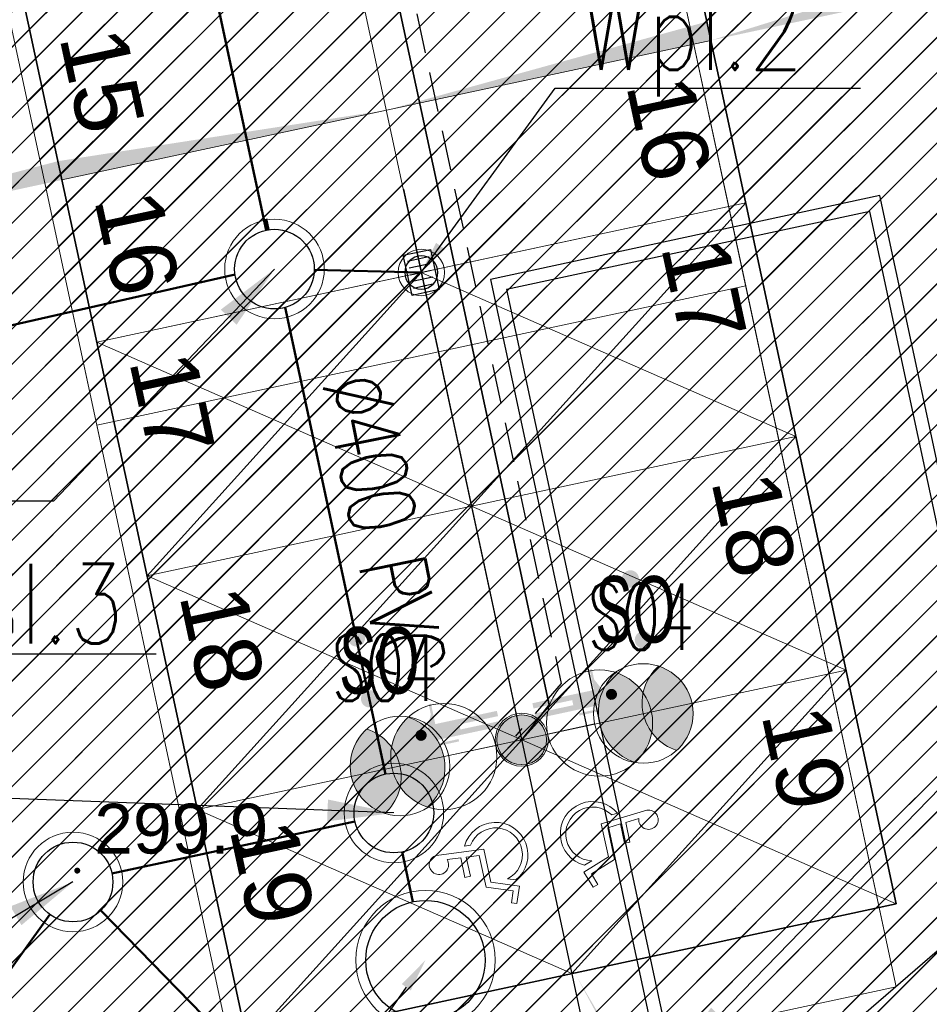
# Model space of a CAD drawing. Header units: metres. Extents: x 6567444 to 13135881, y 5574237 to 11149086.
# Tile 91 of 191: x 6567910 to 6567924, y 5574395 to 5574410. Entities that reach past the tile are written whole.
import ezdxf
from ezdxf import colors
from ezdxf.entities.mleader import LeaderData, LeaderLine
from ezdxf.enums import TextEntityAlignment as Align
from ezdxf.math import Vec2, Vec3

# ---------------------------------------------------------------- set-up
doc = ezdxf.new("R2010")
doc.units = ezdxf.units.M
doc.linetypes.add('Krawędzie ukryte xs', pattern=[0.9, 0.6, -0.3])
doc.linetypes.add('Przerywana gęsta', pattern=[90, 60, -30])
for name, color, linetype, lineweight in [('_TT_KAN_D', 96, 'Continuous', 50), ('_TT_KAN_D_II etap', 116, 'Continuous', 50), ('_TT_KAN_D_OPIS_DN', 7, 'Continuous', 30), ('_TT_KAN_D_Opis_PKT_I', 7, 'Continuous', 30), ('_TT_KAN_D_Opis_PKT_wpust', 7, 'Continuous', 30), ('_TT_KAN_D_WPUST', 7, 'Continuous', 25), ('_TT_KAN_S_Opis_PKT_Siec_I', 7, 'Continuous', 30), ('OTRN', 7, 'Continuous', 13), ('SEL_sieci_kable_nN_oswietlenie', 7, 'SEL_eNN', 35), ('SEL_sieci_oswietlenie_oprawy', 152, 'Continuous', 20)]:
    doc.layers.add(name, color=color, linetype=linetype, lineweight=lineweight)
for name, color, linetype in [('FORMA - Arch 01 - 820-G Rysunki Obrazki', 7, 'Continuous'), ('FORMA - Arch 01 - PZT 1 Strefy', 7, 'Continuous'), ('FORMA - Arch 01 - PZT-3 Zagospodarowanie', 7, 'Continuous'), ('FORMA - Arch 01 - PZT-6 Uzbrojenie - Oświeltlenia', 7, 'Continuous'), ('OTRN_O', 7, 'Continuous'), ('SEL_atrybut_bloku1', 7, 'Continuous'), ('SEL_atrybut_bloku2', 9, 'Continuous')]:
    doc.layers.add(name, color=color, linetype=linetype)
doc.styles.add('ARIAL', font='arial.ttf')
doc.styles.add('BDOT', font='arial.ttf', dxfattribs={"width": 0.9})
doc.styles.add('pzt_11-06-2015 (2)$0$RomanS', font='romans.shx')
doc.styles.add('ROMANS', font='romans.shx', dxfattribs={"width": 0.9})
doc.styles.get("Standard").update_dxf_attribs({"font": 'arial.ttf'})
doc.styles.add('STYL_AUTOMATYCZNY_10', font='arial.ttf', dxfattribs={"width": 0.8})
doc.styles.add('STYL_AUTOMATYCZNY_12', font='arial.ttf', dxfattribs={"width": 0.6})
doc.linetypes.add('SEL_eNN', pattern='A,5,["eNN",ARIAL,S=1,R=0,X=1.45,Y=0.25],5', length=10)
doc.dimstyles.new('ISO-25', dxfattribs={"dimtxt": 2.5, "dimasz": 2.5, "dimexe": 1.25, "dimexo": 0.625, "dimtad": 1, "dimtxsty": 'Standard', "dimcen": 2.5, "dimadec": 0, "dimazin": 0, "dimtfac": 1, "dimtmove": 0, "dimatfit": 3, "dimfxl": 1, "dimarcsym": 0})
pattern_1 = [(45, (0, 0), (-0.265165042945, 0.265165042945), [])]

# ---------------------------------------------------------------- blocks, each defined once
blk = doc.blocks.new('OTRN')
at = {"layer": 'OTRN', "color": 0, "const_width": 0.09}
blk.add_lwpolyline([(-0.045, 0, 1), (0.045, 0, 1)], format="xyb", close=True, dxfattribs=at)
at = {"layer": 'OTRN_O', "color": 0, "style": 'BDOT'}
blk.add_attdef('RZEDNA', (0.514, 0.515), '', height=1.5, dxfattribs=at)
blk = doc.blocks.new('_MDCP')
at = {"layer": 'OTRN', "color": 14, "xscale": 0.5, "yscale": 0.5, "zscale": 0.5}
blk.add_blockref('OTRN', (6567911.18, 5574397.031, 299.858), dxfattribs=at).add_auto_attribs({'RZEDNA': '299.9'})
blk = doc.blocks.new('tb wpust')
at = {"layer": '_TT_KAN_D_WPUST', "lineweight": 30}
for p, q in [((-0.21, 0.154), (-0.21, -0.166)), ((-0.105, 0.154), (-0.105, -0.166)), ((-0.004, 0.154), (-0.004, -0.166)), ((0.1, 0.154), (0.1, -0.166)), ((0.205, 0.154), (0.205, -0.166))]:
    blk.add_line(p, q, dxfattribs=at)
blk.add_lwpolyline([(-0.31, -0.21), (0.31, -0.21), (0.31, 0.21), (-0.31, 0.21)], close=True, dxfattribs=at)
at = {"layer": '_TT_KAN_D_WPUST', "lineweight": 18}
blk.add_circle((0, 0), 0.35, dxfattribs=at)
at = {"layer": '_TT_KAN_D_WPUST', "color": 96, "lineweight": 30}
blk.add_circle((0, 0), 0.25, dxfattribs=at)
blk = doc.blocks.new('Znak osoby niepełnospr 27[1]', base_point=(6567917.834, 5574396.709))
at = {"layer": 'FORMA - Arch 01 - PZT-3 Zagospodarowanie', "color": 7, "linetype": 'Continuous', "lineweight": 5, "flags": 128}
for points in [[(6567917.789, 5574395.64), (6567917.662, 5574395.657, 1.473184), (6567917.105, 5574396.162), (6567917.014, 5574396.15, -1.373115)], [(6567916.593, 5574396.01), (6567917.304, 5574396.104), (6567917.411, 5574395.606), (6567917.842, 5574395.549), (6567917.806, 5574395.284), (6567917.724, 5574395.295), (6567917.748, 5574395.477), (6567917.342, 5574395.531), (6567917.238, 5574396.011), (6567917.041, 5574395.985), (6567917.104, 5574395.696), (6567917.022, 5574395.678), (6567916.959, 5574395.974), (6567916.753, 5574395.947, -3.065684)]]:
    blk.add_lwpolyline(points, format="xyb", close=True, dxfattribs=at)
blk = doc.blocks.new('Znak osoby niepełnospr 27[2]', base_point=(6567918.344, 5574396.818))
at = {"layer": 'FORMA - Arch 01 - PZT-3 Zagospodarowanie', "color": 7, "linetype": 'Continuous', "lineweight": 5, "flags": 128}
for points in [[(6567918.824, 5574395.862), (6567918.933, 5574395.93, -1.473184), (6567919.233, 5574396.619), (6567919.321, 5574396.646, 1.373115)], [(6567919.763, 5574396.691), (6567919.076, 5574396.485), (6567919.183, 5574395.987), (6567918.814, 5574395.758), (6567918.955, 5574395.53), (6567919.025, 5574395.574), (6567918.928, 5574395.731), (6567919.277, 5574395.947), (6567919.173, 5574396.427), (6567919.364, 5574396.484), (6567919.426, 5574396.195), (6567919.507, 5574396.212), (6567919.444, 5574396.508), (6567919.643, 5574396.568, 3.065684)]]:
    blk.add_lwpolyline(points, format="xyb", close=True, dxfattribs=at)
blk = doc.blocks.new('Miejsca parkingowe 27[14]', base_point=(6567912.847, 5574444.948))
at = {"layer": 'FORMA - Arch 01 - PZT-3 Zagospodarowanie', "color": 7, "linetype": 'Przerywana gęsta', "lineweight": 13}
blk.add_line((6567920.727, 5574408.286), (6567915.838, 5574407.235), dxfattribs=at)
at = {"layer": 'FORMA - Arch 01 - PZT-3 Zagospodarowanie', "color": 7, "lineweight": 13, "style": 'STYL_AUTOMATYCZNY_10'}
for tag, p in [('num_start_0', (6567912.22, 5574443.634)), ('num_start_1', (6567912.746, 5574441.189)), ('num_start_2', (6567913.271, 5574438.737)), ('num_start_3', (6567913.796, 5574436.301)), ('num_start_4', (6567914.321, 5574433.848)), ('num_start_5', (6567914.847, 5574431.404)), ('num_start_6', (6567915.372, 5574428.968)), ('num_start_7', (6567915.897, 5574426.516)), ('num_start_8', (6567916.423, 5574424.071)), ('num_start_9', (6567916.948, 5574421.628)), ('num_start_10', (6567917.473, 5574419.192)), ('num_start_11', (6567917.999, 5574416.748)), ('num_start_12', (6567918.524, 5574414.295)), ('num_start_13', (6567919.049, 5574411.859)), ('num_start_14', (6567919.575, 5574409.407)), ('num_start_15', (6567920.1, 5574406.962))]:
    blk.add_attdef(tag, text='', height=1, rotation=282.1296, dxfattribs=at).set_placement(p, align=Align.MIDDLE_CENTER)
blk = doc.blocks.new('Miejsca parkingowe 27[15]', base_point=(6567903.07, 5574442.847))
at = {"layer": 'FORMA - Arch 01 - PZT-3 Zagospodarowanie', "color": 7, "linetype": 'Przerywana gęsta', "lineweight": 13}
blk.add_line((6567910.95, 5574406.184), (6567915.838, 5574407.235), dxfattribs=at)
at = {"layer": 'FORMA - Arch 01 - PZT-3 Zagospodarowanie', "color": 7, "lineweight": 13, "style": 'STYL_AUTOMATYCZNY_10'}
for tag, p in [('num_start_0', (6567904.206, 5574441.911)), ('num_start_1', (6567904.731, 5574439.467)), ('num_start_2', (6567905.256, 5574437.014)), ('num_start_3', (6567905.782, 5574434.579)), ('num_start_4', (6567906.307, 5574432.126)), ('num_start_5', (6567906.832, 5574429.682)), ('num_start_6', (6567907.357, 5574427.246)), ('num_start_7', (6567907.883, 5574424.793)), ('num_start_8', (6567908.408, 5574422.349)), ('num_start_9', (6567908.933, 5574419.905)), ('num_start_10', (6567909.459, 5574417.469)), ('num_start_11', (6567909.984, 5574415.025)), ('num_start_12', (6567910.509, 5574412.572)), ('num_start_13', (6567911.035, 5574410.137)), ('num_start_14', (6567911.56, 5574407.684)), ('num_start_15', (6567912.085, 5574405.24))]:
    blk.add_attdef(tag, text='', height=1, rotation=282.1296, dxfattribs=at).set_placement(p, align=Align.MIDDLE_CENTER)
blk = doc.blocks.new('Miejsca parkingowe 27[21]', base_point=(6567921.252, 5574405.841))
at = {"layer": 'FORMA - Arch 01 - PZT-3 Zagospodarowanie', "color": 7, "linetype": 'Przerywana gęsta', "lineweight": 13}
for p, q in [((6567922.009, 5574402.322), (6567917.12, 5574401.271)), ((6567922.765, 5574398.802), (6567917.877, 5574397.752))]:
    blk.add_line(p, q, dxfattribs=at)
at = {"layer": 'FORMA - Arch 01 - PZT-3 Zagospodarowanie', "color": 7, "lineweight": 13, "style": 'STYL_AUTOMATYCZNY_10'}
for tag, p in [('num_start_0', (6567920.625, 5574404.527)), ('num_start_1', (6567921.382, 5574400.998)), ('num_start_2', (6567922.138, 5574397.479))]:
    blk.add_attdef(tag, text='', height=1, rotation=282.1296, dxfattribs=at).set_placement(p, align=Align.MIDDLE_CENTER)
blk = doc.blocks.new('Miejsca parkingowe 27[22]', base_point=(6567911.475, 5574403.74))
at = {"layer": 'FORMA - Arch 01 - PZT-3 Zagospodarowanie', "color": 7, "linetype": 'Przerywana gęsta', "lineweight": 13}
for p, q in [((6567912.232, 5574400.221), (6567917.12, 5574401.271)), ((6567912.988, 5574396.701), (6567917.877, 5574397.752))]:
    blk.add_line(p, q, dxfattribs=at)
at = {"layer": 'FORMA - Arch 01 - PZT-3 Zagospodarowanie', "color": 7, "lineweight": 13, "style": 'STYL_AUTOMATYCZNY_10'}
for tag, p in [('num_start_0', (6567912.611, 5574402.804)), ('num_start_1', (6567913.367, 5574399.276)), ('num_start_2', (6567914.123, 5574395.756))]:
    blk.add_attdef(tag, text='', height=1, rotation=282.1296, dxfattribs=at).set_placement(p, align=Align.MIDDLE_CENTER)
blk = doc.blocks.new('PR1183 Chorzów Metalowców V09_TT')
at = {"linetype": 'Continuous', "lineweight": 13}
for points in [[(6567919.487, 5574400.302, -1), (6567919.542, 5574400.046, -1)], [(6567915.36, 5574399.415, 1), (6567915.415, 5574399.159, 1)], [(6567919.684, 5574399.384, -1), (6567919.739, 5574399.128, -1)], [(6567919.102, 5574398.193), (6567918.747, 5574398.117), (6567918.74, 5574398.152), (6567919.014, 5574398.211), (6567919.031, 5574398.271), (6567918.943, 5574398.252), (6567918.671, 5574398.193), (6567918.089, 5574398.068), (6567918.072, 5574398.147), (6567918.654, 5574398.273), (6567918.638, 5574398.349), (6567918.055, 5574398.223), (6567918.038, 5574398.302), (6567918.621, 5574398.428), (6567918.893, 5574398.486), (6567918.966, 5574398.502), (6567918.96, 5574398.53), (6567918.932, 5574398.66), (6567918.9, 5574398.809), (6567918.934, 5574398.816), (6567918.968, 5574398.662), (6567919.077, 5574398.526), (6567919.127, 5574398.291)], [(6567915.558, 5574398.497, 1), (6567915.613, 5574398.241, 1)], [(6567919.212, 5574398.518, -1), (6567919.248, 5574398.354, -1)], [(6567916.578, 5574397.651), (6567916.933, 5574397.727), (6567916.925, 5574397.762), (6567916.651, 5574397.703), (6567916.611, 5574397.751), (6567916.698, 5574397.769), (6567916.971, 5574397.828), (6567917.553, 5574397.953), (6567917.536, 5574398.032), (6567916.954, 5574397.907), (6567916.937, 5574397.983), (6567917.52, 5574398.108), (6567917.503, 5574398.187), (6567916.92, 5574398.062), (6567916.648, 5574398.004), (6567916.575, 5574397.988), (6567916.569, 5574398.016), (6567916.542, 5574398.146), (6567916.51, 5574398.295), (6567916.475, 5574398.287), (6567916.508, 5574398.133), (6567916.464, 5574397.964), (6567916.514, 5574397.73)], [(6567916.344, 5574397.902, 1), (6567916.379, 5574397.737, 1)]]:
    blk.add_hatch(color=7, dxfattribs=at).paths.add_polyline_path(points)
at = {"layer": 'FORMA - Arch 01 - PZT 1 Strefy', "linetype": 'Continuous', "lineweight": 0, "true_color": 0x69697f}
h = blk.add_hatch(dxfattribs=at)
h.set_pattern_fill('ANSI31', color=8, scale=3, style=0)
h.set_pattern_definition(pattern_1)
h.paths.add_polyline_path([(6567868.664, 5574447.184), (6567873.254, 5574448.171), (6567873.813, 5574447.81), (6567888.539, 5574450.975, -0.233884), (6567889.399, 5574450.758, -0.164402), (6567889.726, 5574450.208), (6567892.634, 5574436.678), (6567887.555, 5574435.586), (6567887.676, 5574435.026), (6567887.676, 5574435.025, -0.414102), (6567887.215, 5574434.313), (6567887.039, 5574434.275), (6567887.371, 5574432.73), (6567888.657, 5574433.007), (6567888.619, 5574433.183, -0.414214), (6567889.08, 5574433.895), (6567893.049, 5574434.749), (6567893.322, 5574433.479), (6567898.21, 5574434.53), (6567906.331, 5574396.74), (6567909.836, 5574380.434), (6567926.815, 5574389.768), (6567940.833, 5574410.263, 0.198373), (6567942.208, 5574417.794), (6567932.917, 5574461.025), (6567905.128, 5574455.052, -0.414214), (6567901.564, 5574457.355), (6567901.459, 5574457.843, -0.414214), (6567903.762, 5574461.407), (6567939.749, 5574469.141, -0.063253), (6567941.005, 5574469.249), (6567939.792, 5574475.428, -0.052799), (6567938.687, 5574475.025), (6567900.546, 5574466.853, -0.086628), (6567900.202, 5574466.839), (6567886.587, 5574463.893), (6567887.53, 5574459.452), (6567888.307, 5574455.835), (6567882.192, 5574454.521), (6567875.153, 5574453.008), (6567867.754, 5574451.418)])
h.paths.add_polyline_path([(6567903.07, 5574442.847), (6567912.847, 5574444.948), (6567923.521, 5574395.283), (6567913.745, 5574393.181)], flags=0)
h.paths.add_polyline_path([(6567925.121, 5574405.928, -0.004779), (6567925.109, 5574405.984), (6567925.133, 5574405.989)], flags=0)
h.paths.add_polyline_path([(6567932.495, 5574408.258), (6567927.607, 5574407.207), (6567918.151, 5574451.203), (6567927.928, 5574453.304), (6567936.333, 5574414.197), (6567931.445, 5574413.146)], flags=0)
at = {"layer": 'FORMA - Arch 01 - PZT 1 Strefy', "linetype": 'Continuous', "lineweight": 0, "true_color": 0x577933}
h = blk.add_hatch(dxfattribs=at)
h.set_pattern_fill('ANSI31', color=77, scale=3, style=0)
h.set_pattern_definition(pattern_1)
h.paths.add_polyline_path([(6567874.014, 5574368.787), (6567903.73, 5574375.51), (6567926.87, 5574388.23), (6567941.769, 5574410.008), (6567945.87, 5574425.68), (6567946.274, 5574437.791), (6567944.961, 5574438.318), (6567943.09, 5574447.025), (6567939.696, 5574458.048), (6567938.856, 5574457.187), (6567945.454, 5574426.488), (6567940.566, 5574425.437), (6567942.208, 5574417.794, -0.198349), (6567940.833, 5574410.263), (6567926.815, 5574389.768), (6567903.433, 5574376.914), (6567873.643, 5574370.512)])
at = {"layer": 'FORMA - Arch 01 - PZT 1 Strefy', "linetype": 'Continuous', "lineweight": 0, "true_color": 0x4b7a78}
h = blk.add_hatch(dxfattribs=at)
h.set_pattern_fill('ANSI31', color=137, scale=3, style=0)
h.set_pattern_definition(pattern_1)
h.paths.add_polyline_path([(6567921.252, 5574405.841), (6567912.847, 5574444.948), (6567903.07, 5574442.847), (6567911.475, 5574403.74)])
at = {"layer": 'FORMA - Arch 01 - PZT 1 Strefy', "linetype": 'Continuous', "lineweight": 0, "true_color": 0x5d3b71}
h = blk.add_hatch(dxfattribs=at)
h.set_pattern_fill('ANSI31', color=197, scale=3, style=0)
h.set_pattern_definition(pattern_1)
h.paths.add_polyline_path([(6567913.745, 5574393.181), (6567923.521, 5574395.283), (6567921.252, 5574405.841), (6567911.475, 5574403.74)])
at = {"layer": 'FORMA - Arch 01 - PZT-3 Zagospodarowanie', "linetype": 'Continuous', "lineweight": 5}
for points in [[(6567923.844, 5574409.251), (6567920.727, 5574408.286), (6567923.904, 5574408.968)], [(6567920.665, 5574408.568), (6567915.838, 5574407.235), (6567920.726, 5574408.285)], [(6567910.889, 5574406.467), (6567915.838, 5574407.235), (6567910.95, 5574406.184)], [(6567910.889, 5574406.467), (6567904.595, 5574404.819), (6567910.95, 5574406.184)], [(6567922.663, 5574387.485), (6567918.702, 5574394.191), (6567922.394, 5574387.337)]]:
    blk.add_hatch(color=7, dxfattribs=at).paths.add_polyline_path(points)
at = {"layer": 'FORMA - Arch 01 - PZT-6 Uzbrojenie - Oświeltlenia', "linetype": 'Continuous', "lineweight": 13}
for points in [[(6567919.586, 5574397.41, 0.57735), (6567919.295, 5574398.765, 0.57735)], [(6567916.167, 5574398.093, 0.57735), (6567916.458, 5574396.738, 0.57735)]]:
    blk.add_hatch(color=7, dxfattribs=at).paths.add_polyline_path(points)
at = {"layer": 'FORMA - Arch 01 - 820-G Rysunki Obrazki', "color": 1, "linetype": 'Krawędzie ukryte xs', "lineweight": 25}
blk.add_lwpolyline([(6567908.484, 5574441.454), (6567909.252, 5574441.315), (6567912.289, 5574427.258), (6567911.587, 5574426.86), (6567912.379, 5574426.845), (6567915.447, 5574412.623), (6567914.734, 5574412.218), (6567915.538, 5574412.203), (6567918.472, 5574398.601), (6567917.782, 5574397.808)], dxfattribs=at)
at = {"layer": 'FORMA - Arch 01 - PZT 1 Strefy', "color": 254, "linetype": 'Continuous', "lineweight": 13, "true_color": 0xd2d2ff}
for p, q in [((6567912.847, 5574444.948), (6567923.521, 5574395.283)), ((6567913.745, 5574393.181), (6567903.07, 5574442.847)), ((6567923.521, 5574395.283), (6567913.745, 5574393.181))]:
    blk.add_line(p, q, dxfattribs=at)
at = {"layer": 'FORMA - Arch 01 - PZT 1 Strefy', "color": 131, "linetype": 'Continuous', "lineweight": 13, "true_color": 0x97f4f0}
for p, q in [((6567921.252, 5574405.841), (6567912.847, 5574444.948)), ((6567903.07, 5574442.847), (6567911.475, 5574403.74)), ((6567911.475, 5574403.74), (6567921.252, 5574405.841))]:
    blk.add_line(p, q, dxfattribs=at)
at = {"layer": 'FORMA - Arch 01 - PZT 1 Strefy', "color": 191, "linetype": 'Continuous', "lineweight": 13, "true_color": 0xbb77e3}
for p, q in [((6567921.252, 5574405.841), (6567911.475, 5574403.74)), ((6567923.521, 5574395.283), (6567921.252, 5574405.841)), ((6567911.475, 5574403.74), (6567913.745, 5574393.181)), ((6567913.745, 5574393.181), (6567923.521, 5574395.283))]:
    blk.add_line(p, q, dxfattribs=at)
at = {"layer": 'FORMA - Arch 01 - PZT-3 Zagospodarowanie', "color": 7, "linetype": 'Continuous', "lineweight": 35}
for p, q in [((6567912.847, 5574444.948), (6567923.521, 5574395.283)), ((6567903.07, 5574442.847), (6567913.745, 5574393.181)), ((6567913.745, 5574393.181), (6567923.521, 5574395.283))]:
    blk.add_line(p, q, dxfattribs=at)
at = {"layer": 'FORMA - Arch 01 - PZT-3 Zagospodarowanie', "color": 7, "linetype": 'Continuous', "lineweight": 18}
for p, q in [((6567907.959, 5574443.898), (6567918.633, 5574394.232)), ((6567916.364, 5574404.791), (6567921.252, 5574405.841)), ((6567916.364, 5574404.791), (6567911.475, 5574403.74))]:
    blk.add_line(p, q, dxfattribs=at)
at = {"layer": 'FORMA - Arch 01 - PZT-3 Zagospodarowanie', "color": 8, "linetype": 'Continuous', "lineweight": 13}
for p, q in [((6567921.252, 5574405.841), (6567917.12, 5574401.271)), ((6567912.232, 5574400.221), (6567916.364, 5574404.791)), ((6567922.009, 5574402.322), (6567916.364, 5574404.791)), ((6567911.475, 5574403.74), (6567917.12, 5574401.271)), ((6567922.009, 5574402.322), (6567917.877, 5574397.752)), ((6567912.988, 5574396.701), (6567917.12, 5574401.271)), ((6567922.765, 5574398.802), (6567917.12, 5574401.271)), ((6567912.232, 5574400.221), (6567917.877, 5574397.752)), ((6567922.765, 5574398.802), (6567918.633, 5574394.232)), ((6567913.745, 5574393.181), (6567917.877, 5574397.752)), ((6567923.521, 5574395.283), (6567917.877, 5574397.752)), ((6567912.988, 5574396.701), (6567918.633, 5574394.232))]:
    blk.add_line(p, q, dxfattribs=at)
at = {"layer": 'FORMA - Arch 01 - PZT-6 Uzbrojenie - Oświeltlenia', "color": 7, "linetype": 'Continuous', "lineweight": 13}
for centre, radius in [((6567919.05, 5574398.004), 0.8), ((6567916.703, 5574397.499), 0.8), ((6567917.877, 5574397.752), 0.4), ((6567917.877, 5574397.752), 0.4)]:
    blk.add_circle(centre, radius, dxfattribs=at)
for centre, start, end in [((6567919.832, 5574398.172), 132.1296, 252.1296), ((6567915.921, 5574397.331), 312.1296, 72.1296)]:
    blk.add_arc(centre, 0.8, start, end, dxfattribs=at)
at = {"layer": 'FORMA - Arch 01 - PZT-3 Zagospodarowanie', "color": 7, "linetype": 'Przerywana gęsta', "lineweight": 15}
ref = blk.add_blockref('Miejsca parkingowe 27[14]', (6567912.847, 5574444.948), dxfattribs=at)
ref.add_attrib('num_start_15', '16', dxfattribs={"color": 7, "lineweight": 13, "height": 1, "rotation": 282.1296, "style": 'STYL_AUTOMATYCZNY_10'}).set_placement((6567920.1, 5574406.962), align=Align.MIDDLE_CENTER)
ref = blk.add_blockref('Miejsca parkingowe 27[15]', (6567903.07, 5574442.847), dxfattribs=at)
ref.add_attrib('num_start_14', '15', dxfattribs={"color": 7, "lineweight": 13, "height": 1, "rotation": 282.1296, "style": 'STYL_AUTOMATYCZNY_10'}).set_placement((6567911.56, 5574407.684), align=Align.MIDDLE_CENTER)
ref.add_attrib('num_start_15', '16', dxfattribs={"color": 7, "lineweight": 13, "height": 1, "rotation": 282.1296, "style": 'STYL_AUTOMATYCZNY_10'}).set_placement((6567912.085, 5574405.24), align=Align.MIDDLE_CENTER)
ref = blk.add_blockref('Miejsca parkingowe 27[21]', (6567921.252, 5574405.841), dxfattribs=at)
ref.add_attrib('num_start', '17', dxfattribs={"color": 7, "lineweight": 13, "height": 1, "rotation": 282.1296, "style": 'STYL_AUTOMATYCZNY_10'}).set_placement((6567920.625, 5574404.527), align=Align.MIDDLE_CENTER)
ref.add_attrib('num_start_1', '18', dxfattribs={"color": 7, "lineweight": 13, "height": 1, "rotation": 282.1296, "style": 'STYL_AUTOMATYCZNY_10'}).set_placement((6567921.382, 5574400.998), align=Align.MIDDLE_CENTER)
ref.add_attrib('num_start_2', '19', dxfattribs={"color": 7, "lineweight": 13, "height": 1, "rotation": 282.1296, "style": 'STYL_AUTOMATYCZNY_10'}).set_placement((6567922.138, 5574397.479), align=Align.MIDDLE_CENTER)
ref = blk.add_blockref('Miejsca parkingowe 27[22]', (6567911.475, 5574403.74), dxfattribs=at)
ref.add_attrib('num_start', '17', dxfattribs={"color": 7, "lineweight": 13, "height": 1, "rotation": 282.1296, "style": 'STYL_AUTOMATYCZNY_10'}).set_placement((6567912.611, 5574402.804), align=Align.MIDDLE_CENTER)
ref.add_attrib('num_start_1', '18', dxfattribs={"color": 7, "lineweight": 13, "height": 1, "rotation": 282.1296, "style": 'STYL_AUTOMATYCZNY_10'}).set_placement((6567913.367, 5574399.276), align=Align.MIDDLE_CENTER)
ref.add_attrib('num_start_2', '19', dxfattribs={"color": 7, "lineweight": 13, "height": 1, "rotation": 282.1296, "style": 'STYL_AUTOMATYCZNY_10'}).set_placement((6567914.123, 5574395.756), align=Align.MIDDLE_CENTER)
at = {"layer": 'FORMA - Arch 01 - PZT-3 Zagospodarowanie', "color": 7, "linetype": 'Continuous', "lineweight": 15}
for name, p in [('Znak osoby niepełnospr 27[2]', (6567918.344, 5574396.818)), ('Znak osoby niepełnospr 27[1]', (6567917.834, 5574396.709))]:
    blk.add_blockref(name, p, dxfattribs=at)
at = {"layer": 'FORMA - Arch 01 - 820-G Rysunki Obrazki', "color": 7, "linetype": 'Continuous', "lineweight": 13, "char_height": 1, "attachment_point": 7, "rotation": 0, "style": 'STYL_AUTOMATYCZNY_12'}
for insert in [(6567918.985, 5574399.203), (6567915.127, 5574398.433)]:
    blk.add_mtext('\\A1;{\\pql;\\fArial|b0|i0|c238|p0;\\W0.600000;SO}', dxfattribs=dict(at, insert=insert))
blk = doc.blocks.new('GE.I.6640.1.468.2024_MDCP_dodatkowe pomiary_12.03.2026')
at = {"layer": 'OTRN', "color": 14, "xscale": 0.5, "yscale": 0.5, "zscale": 0.5}
blk.add_blockref('OTRN', (6567911.18, 5574397.031, 299.858), dxfattribs=at).add_auto_attribs({'RZEDNA': '299.9'})
blk = doc.blocks.new('oprawa zewnetrzna stojaca')
for points in [[(2.625, 0, 0.267949), (2.25, 0.65, 0.57735), (2.25, -0.65, 0.267949)], [(0.375, 0, 1), (-0.375, 0, 1)]]:
    blk.add_hatch(color=256).paths.add_polyline_path(points)
blk.add_line((1.125, 0), (0.375, 0))
for centre, radius in [((1.875, 0), 0.75), ((0, 0), 0.375)]:
    blk.add_circle(centre, radius)
blk.add_arc((2.625, 0), 0.75, 120, 240)
at = {"layer": 'SEL_atrybut_bloku1', "style": 'ROMANS', "width": 0.6, "flags": 8}
blk.add_attdef('TYP', text='', height=1, dxfattribs=at).set_placement((1.873, 0.9), align=Align.CENTER)
at = {"layer": 'SEL_atrybut_bloku2', "style": 'ROMANS', "width": 0.6, "flags": 8}
for tag, p in [('OPIS1', (1.873, -1.638)), ('OPIS2', (1.873, -2.499))]:
    blk.add_attdef(tag, text='', height=0.75, dxfattribs=at).set_placement(p, align=Align.CENTER)
blk = doc.blocks.new('PT-IE-001 PZT - instal. elektr XREFF')
at = {"layer": 'SEL_sieci_kable_nN_oswietlenie', "ltscale": 0.5}
blk.add_lwpolyline([(6567914.788, 5574413.373), (6567915.314, 5574413.373), (6567918.289, 5574399.528), (6567917.877, 5574399.002)], dxfattribs=at)
at = {"layer": 'SEL_sieci_oswietlenie_oprawy'}
ref = blk.add_blockref('oprawa zewnetrzna stojaca', (6567917.876, 5574399.002), dxfattribs=dict(at, rotation=12.20053319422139))
ref.add_attrib('TYP', 'SO4', dxfattribs={"layer": 'SEL_atrybut_bloku1', "height": 1, "style": 'ROMANS', "width": 0.6, "flags": 8}).set_placement((6567919.674, 5574400.356), align=Align.CENTER)
ref = blk.add_blockref('oprawa zewnetrzna stojaca', (6567917.877, 5574399.002), dxfattribs=dict(at, rotation=192.2005331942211))
ref.add_attrib('TYP', 'SO4', dxfattribs={"layer": 'SEL_atrybut_bloku1', "height": 1, "style": 'ROMANS', "width": 0.6, "flags": 8}).set_placement((6567915.816, 5574399.587), align=Align.CENTER)

msp = doc.modelspace()

# ---------------------------------------------------------------- block references
at = {"layer": 'Defpoints'}
msp.add_blockref('GE.I.6640.1.468.2024_MDCP_dodatkowe pomiary_12.03.2026', (0, 0), dxfattribs=at)

# ---------------------------------------------------------------- next in the draw order: block references
msp.add_blockref('PR1183 Chorzów Metalowców V09_TT', (0, 1.25))

# ---------------------------------------------------------------- next in the draw order: block references
msp.add_blockref('_MDCP', (0, 0))

# ---------------------------------------------------------------- next in the draw order: linework, layer by layer
at = {"layer": '_TT_KAN_D'}
msp.add_line((6567919.952, 5574387.81, 600.571), (6567911.535, 5574396.431, 28.465), dxfattribs=at)
for points in [[(6567911.769, 5574417.181), (6567914.026, 5574406.678)], [(6567914.063, 5574406.685), (6567914.028, 5574406.848)], [(6567913.558, 5574406.008), (6567899.388, 5574402.792)], [(6567916.364, 5574406.041), (6567914.752, 5574406.078)], [(6567915.825, 5574398.485), (6567914.314, 5574405.514)], [(6567915.365, 5574397.772), (6567911.703, 5574396.986)], [(6567916.238, 5574396.563), (6567916.077, 5574397.312)], [(6567903.688, 5574386.49), (6567910.767, 5574396.372)]]:
    msp.add_lwpolyline(points, dxfattribs=at)
at = {"layer": '_TT_KAN_D', "lineweight": 30, "elevation": 228.29}
msp.add_lwpolyline([(6567920.246, 5574392.738), (6567926.112, 5574393.999), (6567923.275, 5574407.198), (6567917.409, 5574405.937)], close=True, dxfattribs=at)
msp.add_lwpolyline([(6567920.399, 5574392.976), (6567925.874, 5574394.153), (6567923.121, 5574406.96), (6567917.646, 5574405.783), (6567920.399, 5574392.976)], dxfattribs=at)
at = {"layer": '_TT_KAN_D', "lineweight": 13}
for centre in [(6567914.152, 5574406.092), (6567915.951, 5574397.899), (6567911.116, 5574396.86)]:
    msp.add_circle(centre, 0.75, dxfattribs=at)
at = {"layer": '_TT_KAN_D', "lineweight": 30}
for centre in [(6567914.152, 5574406.092), (6567915.951, 5574397.899), (6567911.116, 5574396.86)]:
    msp.add_circle(centre, 0.6, dxfattribs=at)
at = {"layer": '_TT_KAN_D_II etap', "lineweight": 13}
msp.add_circle((6567916.427, 5574395.683), 1.05, dxfattribs=at)
at = {"layer": '_TT_KAN_D_II etap', "lineweight": 30}
msp.add_circle((6567916.427, 5574395.683), 0.9, dxfattribs=at)
at = {"layer": 'Defpoints'}
msp.add_line((6567916.094, 5574407.294), (6567919.886, 5574389.654, 300.305), dxfattribs=at)
at = {"layer": 'FORMA - Arch 01 - PZT 1 Strefy', "color": 254, "linetype": 'Continuous', "lineweight": 13, "true_color": 0xd2d2ff}
msp.add_line((6567923.521, 5574395.283), (6567913.745, 5574393.181), dxfattribs=at)
at = {"layer": 'FORMA - Arch 01 - PZT 1 Strefy', "color": 191, "linetype": 'Continuous', "lineweight": 13, "true_color": 0xbb77e3}
msp.add_line((6567913.745, 5574393.181), (6567923.521, 5574395.283), dxfattribs=at)

# ---------------------------------------------------------------- next in the draw order: block references
at = {"layer": '_TT_KAN_D_WPUST', "xscale": -1, "rotation": 282.3331968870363}
msp.add_blockref('tb wpust', (6567916.364, 5574406.041, 300.305), dxfattribs=at)

# ---------------------------------------------------------------- next in the draw order: texts
at = {"layer": '_TT_KAN_D_OPIS_DN', "insert": (6567915.845, 5574404.608), "char_height": 1, "attachment_point": 1, "rotation": 281.3148, "style": 'pzt_11-06-2015 (2)$0$RomanS'}
msp.add_mtext_dynamic_manual_height_columns('\\T0.85;\\W0.8;%%C400 PVC', width=9.13673, gutter_width=12.5, heights=[0], dxfattribs=at)
at = {"layer": '_TT_KAN_S_Opis_PKT_Siec_I', "insert": (6567909.495, 5574401.654), "char_height": 1.2, "attachment_point": 1, "style": 'ROMANS'}
msp.add_mtext('\\W0.8;SI.3', dxfattribs=at)

# ---------------------------------------------------------------- next in the draw order: leaders
at = {"layer": '_TT_KAN_D_Opis_PKT_I', "lineweight": 25, "annotation_type": 0, "has_hookline": 1}
for points, hookline_direction, text_width in [([(6567914.152, 5574406.092), (6567910.822, 5574402.596), (6567909.822, 5574402.596)], 1, 2.377), ([(6567920.15, 5574394.136), (6567926.041, 5574400.188), (6567927.041, 5574400.188)], 0, 3.337), ([(6567915.951, 5574397.899), (6567910.181, 5574398.119)], 1, 2.423), ([(6567920.976, 5574393.1), (6567926.586, 5574397.937), (6567927.586, 5574397.937)], 0, 3.063), ([(6567911.116, 5574396.86), (6567908.708, 5574395.435), (6567907.708, 5574395.435)], 1, 3.474)]:
    msp.add_leader(points, dimstyle='ISO-25', override={"dimasz": 1, "dimgap": 0.625, "dimtad": 3}, dxfattribs=dict(at, hookline_direction=hookline_direction, text_width=text_width))
at = {"layer": '_TT_KAN_D_Opis_PKT_I', "lineweight": 25}
ml = msp.add_multileader_mtext('Standard', dxfattribs=at)
ml.set_content('SEP', color=256, style='ROMANS')
ml.set_leader_properties(color=256, linetype='ByLayer', lineweight=25)
ml.build(insert=Vec2(0, 0))
ml.multileader.update_dxf_attribs({"text_left_attachment_type": 5, "text_right_attachment_type": 5, "dogleg_length": 0.2, "arrow_head_size": 0.5})
ctx = ml.context
ctx.base_point, ctx.char_height, ctx.arrow_head_size, ctx.landing_gap_size, ctx.plane_origin, ctx.plane_x_axis, ctx.plane_y_axis = Vec3(6567909.688, 5574391.776), 1.2, 0.5, 0.5, Vec3(6568016.178, 5574399.449), Vec3(0.886138, -0.463422), Vec3(0.463422, 0.886138)
ctx.left_attachment, ctx.right_attachment, ctx.text_align_type = 5, 5, 2
notes = []
notes.append((ctx, [(0, (1, 1, 0), (6567913.665, 5574391.776), (-1, 0), 0.2, [(0, [(6567916.427, 5574395.683)], 0, [])])]))
ctx.mtext.insert, ctx.mtext.alignment, ctx.mtext.flow_direction = Vec3(6567912.965, 5574393.216), 3, 5
at = {"layer": '_TT_KAN_S_Opis_PKT_Siec_I', "lineweight": 25, "annotation_type": 0, "has_hookline": 1, "hookline_direction": 0, "text_width": 2.377}
msp.add_leader([(6567906.958, 5574400.961), (6567908.365, 5574400.295), (6567909.365, 5574400.295)], dimstyle='ISO-25', override={"dimasz": 1, "dimgap": 0.625, "dimtad": 3}, dxfattribs=at)
for ctx, leaders in notes:
    for number, flags, end, landing, length, lines in leaders:
        leader = LeaderData()
        leader.index, (leader.has_last_leader_line, leader.has_dogleg_vector, leader.attachment_direction) = number, flags
        leader.last_leader_point, leader.dogleg_vector, leader.dogleg_length = Vec3(end), Vec3(landing), length
        for number, points, colour, breaks in lines:
            line = LeaderLine()
            line.index, line.vertices, line.color, line.breaks = number, Vec3.list(points), colors.encode_raw_color(colour), breaks
            leader.lines.append(line)
        ctx.leaders.append(leader)

# ---------------------------------------------------------------- next in the draw order: block references
msp.add_blockref('PT-IE-001 PZT - instal. elektr XREFF', (0, 0))

# ---------------------------------------------------------------- next in the draw order: hatches: boundary and pattern name
at = {"layer": 'FORMA - Arch 01 - PZT 1 Strefy', "linetype": 'Continuous', "lineweight": 0, "true_color": 0x69697f}
h = msp.add_hatch(dxfattribs=at)
h.set_pattern_fill('ANSI31', color=8, scale=3, style=0)
h.set_pattern_definition(pattern_1)
h.paths.add_polyline_path([(6567868.664, 5574447.184), (6567873.254, 5574448.171), (6567873.813, 5574447.81), (6567888.539, 5574450.975, -0.233884), (6567889.399, 5574450.758, -0.164402), (6567889.726, 5574450.208), (6567892.634, 5574436.678), (6567887.555, 5574435.586), (6567887.676, 5574435.026), (6567887.676, 5574435.025, -0.414102), (6567887.215, 5574434.313), (6567887.039, 5574434.275), (6567887.371, 5574432.73), (6567888.657, 5574433.007), (6567888.619, 5574433.183, -0.414214), (6567889.08, 5574433.895), (6567893.049, 5574434.749), (6567893.322, 5574433.479), (6567898.21, 5574434.53), (6567906.331, 5574396.74), (6567909.836, 5574380.434), (6567926.815, 5574389.768), (6567940.833, 5574410.263, 0.198373), (6567942.208, 5574417.794), (6567932.917, 5574461.025), (6567905.128, 5574455.052, -0.414214), (6567901.564, 5574457.355), (6567901.459, 5574457.843, -0.414214), (6567903.762, 5574461.407), (6567939.749, 5574469.141, -0.063253), (6567941.005, 5574469.249), (6567939.792, 5574475.428, -0.052799), (6567938.687, 5574475.025), (6567900.546, 5574466.853, -0.086628), (6567900.202, 5574466.839), (6567886.587, 5574463.893), (6567887.53, 5574459.452), (6567888.307, 5574455.835), (6567882.192, 5574454.521), (6567875.153, 5574453.008), (6567867.754, 5574451.418)])
h.paths.add_polyline_path([(6567903.07, 5574442.847), (6567912.847, 5574444.948), (6567923.521, 5574395.283), (6567913.745, 5574393.181)], flags=0)
h.paths.add_polyline_path([(6567925.121, 5574405.928, -0.004779), (6567925.109, 5574405.984), (6567925.133, 5574405.989)], flags=0)
h.paths.add_polyline_path([(6567932.495, 5574408.258), (6567927.607, 5574407.207), (6567918.151, 5574451.203), (6567927.928, 5574453.304), (6567936.333, 5574414.197), (6567931.445, 5574413.146)], flags=0)
at = {"layer": 'FORMA - Arch 01 - PZT 1 Strefy', "linetype": 'Continuous', "lineweight": 0, "true_color": 0x577933}
h = msp.add_hatch(dxfattribs=at)
h.set_pattern_fill('ANSI31', color=77, scale=3, style=0)
h.set_pattern_definition(pattern_1)
h.paths.add_polyline_path([(6567874.014, 5574368.787), (6567903.73, 5574375.51), (6567926.87, 5574388.23), (6567941.769, 5574410.008), (6567945.87, 5574425.68), (6567946.274, 5574437.791), (6567944.961, 5574438.318), (6567943.09, 5574447.025), (6567939.696, 5574458.048), (6567938.856, 5574457.187), (6567945.454, 5574426.488), (6567940.566, 5574425.437), (6567942.208, 5574417.794, -0.198349), (6567940.833, 5574410.263), (6567926.815, 5574389.768), (6567903.433, 5574376.914), (6567873.643, 5574370.512)])
at = {"layer": 'FORMA - Arch 01 - PZT 1 Strefy', "linetype": 'Continuous', "lineweight": 0, "true_color": 0x4b7a78}
h = msp.add_hatch(dxfattribs=at)
h.set_pattern_fill('ANSI31', color=137, scale=3, style=0)
h.set_pattern_definition(pattern_1)
h.paths.add_polyline_path([(6567921.252, 5574405.841), (6567912.847, 5574444.948), (6567903.07, 5574442.847), (6567911.475, 5574403.74)])
at = {"layer": 'FORMA - Arch 01 - PZT 1 Strefy', "linetype": 'Continuous', "lineweight": 0, "true_color": 0x5d3b71}
h = msp.add_hatch(dxfattribs=at)
h.set_pattern_fill('ANSI31', color=197, scale=3, style=0)
h.set_pattern_definition(pattern_1)
h.paths.add_polyline_path([(6567913.745, 5574393.181), (6567923.521, 5574395.283), (6567921.252, 5574405.841), (6567911.475, 5574403.74)])

# ---------------------------------------------------------------- next in the draw order: linework, layer by layer
at = {"layer": 'FORMA - Arch 01 - PZT 1 Strefy', "color": 254, "linetype": 'Continuous', "lineweight": 13, "true_color": 0xd2d2ff}
for p, q in [((6567912.847, 5574444.948), (6567923.521, 5574395.283)), ((6567913.745, 5574393.181), (6567903.07, 5574442.847))]:
    msp.add_line(p, q, dxfattribs=at)
at = {"layer": 'FORMA - Arch 01 - PZT 1 Strefy', "color": 131, "linetype": 'Continuous', "lineweight": 13, "true_color": 0x97f4f0}
for p, q in [((6567921.252, 5574405.841), (6567912.847, 5574444.948)), ((6567903.07, 5574442.847), (6567911.475, 5574403.74)), ((6567911.475, 5574403.74), (6567921.252, 5574405.841))]:
    msp.add_line(p, q, dxfattribs=at)
at = {"layer": 'FORMA - Arch 01 - PZT 1 Strefy', "color": 191, "linetype": 'Continuous', "lineweight": 13, "true_color": 0xbb77e3}
for p, q in [((6567921.252, 5574405.841), (6567911.475, 5574403.74)), ((6567923.521, 5574395.283), (6567921.252, 5574405.841)), ((6567911.475, 5574403.74), (6567913.745, 5574393.181))]:
    msp.add_line(p, q, dxfattribs=at)

# ---------------------------------------------------------------- next in the draw order: texts
at = {"layer": '_TT_KAN_D_Opis_PKT_wpust', "lineweight": 25, "insert": (6567918.787, 5574410.292, 300.305), "char_height": 1.2, "attachment_point": 1, "style": 'ROMANS'}
msp.add_mtext('\\W0.8;WpI.2', dxfattribs=at)

# ---------------------------------------------------------------- next in the draw order: leaders
at = {"layer": '_TT_KAN_D_Opis_PKT_wpust', "lineweight": 25, "annotation_type": 0, "has_hookline": 1, "hookline_direction": 0, "text_width": 3.474}
msp.add_leader([(6567916.359, 5574406.035, 300.305), (6567918.381, 5574408.817, 300.305), (6567918.881, 5574408.817, 300.305)], dimstyle='ISO-25', override={"dimasz": 0.5, "dimgap": 0.625, "dimtad": 3}, dxfattribs=at)

doc.saveas('drawing.dxf')
